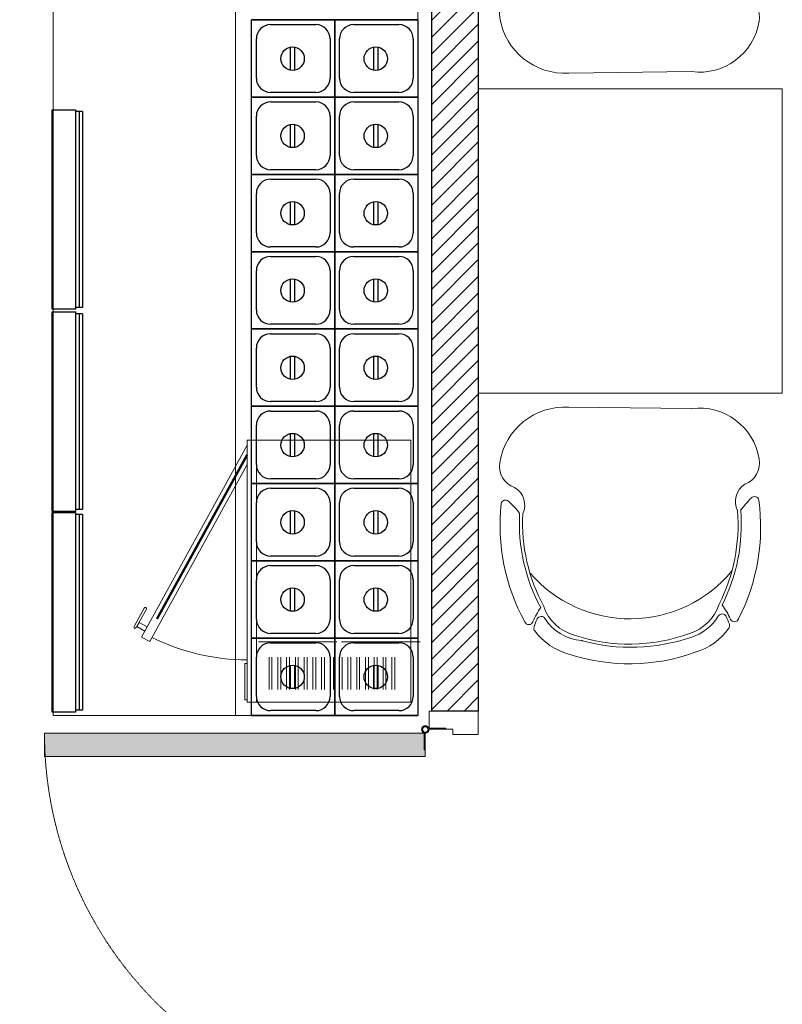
# Model space of a CAD drawing. Header units: millimetres. Extents: x 69858 to 162505, y 5570 to 25972.
# Tile 30 of 53: x 73424 to 75054, y 13651 to 15755. Entities that reach past the tile are written whole.
import ezdxf

# ---------------------------------------------------------------- set-up
doc = ezdxf.new("R2010")
doc.units = ezdxf.units.MM
doc.header["$LTSCALE"] = 2.5
for name, pattern in [('DASHDOT2', [0.5, 0.25, -0.125, 0, -0.125]), ('DASHED', [19.05, 12.7, -6.35]), ('HIDDEN2 IDS', [1.666875, 1.11125, -0.555625])]:
    doc.linetypes.add(name, pattern=pattern)
for name, color, linetype in [('Arch', 7, 'Continuous'), ('EQUI.', 4, 'Continuous'), ('kitchen equip1', 8, 'Continuous')]:
    doc.layers.add(name, color=color, linetype=linetype)
for name, color, linetype, lineweight in [('CKD Equipments', 252, 'Continuous', 0), ('Equipments CKD', 252, 'Continuous', 0), ('FURNITURES', 30, 'Continuous', 15), ('HATCH LIGHT', 250, 'Continuous', 0), ('HATCH MEDIUM', 251, 'Continuous', 5), ('K Equipment', 30, 'Continuous', 9), ('WALL', 132, 'Continuous', 25)]:
    doc.layers.add(name, color=color, linetype=linetype, lineweight=lineweight)

# ---------------------------------------------------------------- blocks, each defined once
blk = doc.blocks.new('*U10')
h = blk.add_hatch(color=252)
h.paths.add_polyline_path([(-0.0025, 0.0153, 0.724863), (-0.0025, 0), (-0.0025, -0.036), (-0.0005, -0.036), (-0.0005, -0.0004, 1.209796)])
h.paths.add_polyline_path([(-0.006, 0.0076, -1), (0.006, 0.0076, -1)], flags=16)
blk.add_hatch(color=252).paths.add_polyline_path([(0.0076, 0.0101, -0.06361), (0.008, 0.0081), (0.0436, 0.0081), (0.0436, 0.0101)])
blk.add_lwpolyline([(-0.0025, 0.0153, 0.723917), (-0.0025, 0), (-0.0025, -0.036), (-0.0005, -0.036), (-0.0005, -0.0004, 1.209796), (-0.0025, 0.0153)], format="xyb")
blk.add_lwpolyline([(0.008, 0.0081), (0.0436, 0.0081), (0.0436, 0.0101), (0.0076, 0.0101)])
blk.add_circle((0, 0.0076), 0.00604)
blk = doc.blocks.new('*U101')
h = blk.add_hatch(color=8)
h.dxf.hatch_style = 1
h.paths.add_polyline_path([(47.5, -8.5), (47.5, -822), (97.5, -822), (97.5, -8.5)])
at = {"color": 8}
for points in [[(50, 51), (50, 105), (0, 105), (0, 0), (39, 0), (39, 51), (50, 51)], [(850, 51), (850, 105), (900, 105), (900, 0), (861, 0), (861, 51), (850, 51)]]:
    blk.add_lwpolyline(points, dxfattribs=at)
blk.add_lwpolyline([(47.5, -8.5), (47.5, -822), (97.5, -822), (97.5, -8.5)], close=True, dxfattribs=at)
at = {"color": 8, "linetype": 'HIDDEN2 IDS', "ltscale": 0.5}
blk.add_arc((47.5, -8.5), 813.5, 270.0015, 0.5307, dxfattribs=at)
at = {"color": 8, "xscale": -1000, "yscale": 1000, "zscale": 1000, "rotation": 180}
blk.add_blockref('*U10', (39.5, -0.4), dxfattribs=at)
blk = doc.blocks.new('04P-CH~1')
at = {"layer": 'FURNITURES', "color": 8}
blk.add_line((-0.6031, 0.6002), (-0.3259, 0.597), dxfattribs=at)
for centre, radius, start, end in [((-0.6123, 0.4516), 0.1489, 86.4583, 170.8444), ((-0.3081, 0.4618), 0.1363, 9.1324, 97.5079), ((-0.7092, 0.4672), 0.0508, 170.8444, 251.0023), ((-0.2234, 0.474), 0.0508, 290.5941, 10.752), ((-0.181, 0.3871), 0.0464, 121.9243, 206.893), ((-0.7491, 0.3792), 0.0464, 334.7034, 59.6721), ((-0.3026, 0.3344), 0.456, 173.9296, 208.6243), ((-0.7462, 0.3807), 0.01, 46.5664, 168.9611), ((-0.9103, 0.2073), 0.2488, 38.0132, 46.5664), ((-0.6261, 0.3299), 0.456, 332.972, 7.6668), ((-0.0151, 0.2198), 0.2488, 135.03, 143.5831), ((-0.184, 0.3885), 0.01, 12.6352, 135.03), ((-0.3125, 0.3391), 0.4025, 176.9457, 208.3688), ((-0.3123, 0.339), 0.3954, 177.0537, 208.5232), ((-0.6165, 0.3348), 0.3954, 333.0732, 4.5427), ((-0.6164, 0.3348), 0.4025, 333.2275, 4.6507), ((-0.465, 0.421), 0.2985, 220.6848, 320.3883), ((-0.3595, 0.1854), 0.1, 286.8249, 342.7306), ((-0.5509, 0.0634), 0.1433, 143.887, 158.5326), ((-0.5651, 0.1825), 0.1, 198.8658, 254.7715), ((-0.2571, 0.1237), 0.01, 27.0243, 148.9208), ((-0.3704, 0.0659), 0.1433, 23.0638, 37.7094), ((-0.6935, 0.1195), 0.01, 200.826, 338.5326), ((-0.5509, 0.0634), 0.1371, 154.5721, 162.6985), ((-0.6657, 0.118), 0.01, 32.6756, 154.5721), ((-0.5651, 0.1825), 0.1095, 212.6756, 265.1902), ((-0.3595, 0.1854), 0.1095, 286.8249, 328.9208), ((-0.3704, 0.0659), 0.1371, 18.8979, 27.0243), ((-0.2294, 0.126), 0.01, 203.0638, 340.7704), ((-0.6722, 0.1012), 0.01, 162.6985, 217.1873), ((-0.5651, 0.1825), 0.1445, 217.1873, 254.7715), ((-0.4661, 0.4573), 0.3918, 251.3562, 290.2402), ((-0.3595, 0.1854), 0.1445, 286.8249, 324.409), ((-0.2501, 0.1071), 0.01, 324.409, 18.8979), ((-0.5751, 0.0635), 0.01, 75.1708, 85.1902), ((-0.4624, 0.4792), 0.4208, 254.8305, 288.6631), ((-0.4661, 0.456), 0.435, 251.649, 289.9474)]:
    blk.add_arc(centre, radius, start, end, dxfattribs=at)
blk = doc.blocks.new('SAA311A')
at = {"color": 8}
for p, q in [((8868, -106.88), (8874.92, -106.88)), ((8868, -107.5), (8874.92, -107.5)), ((8868, -108.75), (8874.92, -108.75)), ((8868, -109.37), (8874.92, -109.37)), ((8868, -110.62), (8874.92, -110.62)), ((8868, -111.25), (8874.92, -111.25)), ((8868, -112.5), (8874.92, -112.5)), ((8868, -113.12), (8874.92, -113.12)), ((8868, -114.38), (8874.92, -114.38)), ((8868, -115), (8874.92, -115)), ((8868, -116.25), (8874.92, -116.25)), ((8868, -116.87), (8874.92, -116.87)), ((8868, -118.12), (8874.92, -118.12)), ((8868, -118.75), (8874.92, -118.75)), ((8868, -120), (8874.92, -120)), ((8868, -120.62), (8874.92, -120.62)), ((8868, -121.88), (8874.92, -121.88)), ((8868, -122.5), (8874.92, -122.5)), ((8868, -123.75), (8874.92, -123.75)), ((8868, -124.37), (8874.92, -124.37)), ((8868, -125.62), (8874.92, -125.62)), ((8868, -126.25), (8874.92, -126.25)), ((8868, -127.5), (8874.92, -127.5)), ((8868, -128.12), (8874.92, -128.12)), ((8868, -129.38), (8874.92, -129.38)), ((8868, -130), (8874.92, -130)), ((8868, -131.25), (8874.92, -131.25)), ((8868, -131.87), (8874.92, -131.87)), ((8868, -133.12), (8874.92, -133.12)), ((8868, -133.75), (8874.92, -133.75)), ((8822.72, -138.42), (8863.74, -160.99)), ((8826.85, -138.42), (8864.7, -159.24)), ((8863.74, -160.99), (8864.7, -159.24))]:
    blk.add_line(p, q, dxfattribs=at)
for points in [[(8877.66, -138.42), (8821.66, -138.42), (8821.66, -103.42), (8877.66, -103.42)], [(8877.66, -138.42), (8821.66, -138.42), (8821.66, -136.43), (8877.66, -136.43)], [(8862.43, -160.27), (8861.47, -162.01), (8860.6, -161.53), (8861.56, -159.79)]]:
    blk.add_lwpolyline(points, close=True, dxfattribs=at)
at = {"color": 8, "const_width": 0.498}
blk.add_lwpolyline([(8859.86, -157.71), (8824.79, -138.42)], dxfattribs=at)
at = {"color": 8}
blk.add_lwpolyline([(8869.4, -138.42), (8869.4, -138.92), (8877.12, -138.92), (8877.12, -138.42)], dxfattribs=at)
blk.add_lwpolyline([(8861.79, -162.47), (8861.79, -162.47, -0.414214), (8861.45, -162.57), (8857.53, -160.41, -0.414214), (8857.43, -160.07), (8857.43, -160.07, -0.414214), (8857.77, -159.97), (8861.69, -162.13, -0.414214)], format="xyb", close=True, dxfattribs=at)
blk.add_arc((8822.72, -138.42), 45.86, 333.619, 0, dxfattribs=at)
blk = doc.blocks.new('ARCH')
at = {"layer": 'HATCH LIGHT'}
h = blk.add_hatch(dxfattribs=at)
h.set_pattern_fill('ANSI31', color=8, scale=8)
h.set_pattern_definition([(45, (28372.406, 2544.914), (-17.960512, 17.960512), [])])
h.paths.add_polyline_path([(118320.8, 13310.6), (115720.8, 13310.6), (115720.8, 13210.6), (118220.8, 13210.6), (118220.8, 11710.6), (118220.8, 11410.6), (118320.8, 11410.6)])
at = {"layer": 'CKD Equipments', "color": 8}
for points in [[(117412.1, 13201.3), (117412.1, 11401.3), (118192.1, 11401.3), (118192.1, 13201.3), (117412.1, 13201.3)], [(117802.1, 13201.3), (117802.1, 11401.3)]]:
    blk.add_lwpolyline(points, dxfattribs=at)
at = {"layer": 'EQUI.', "color": 8}
for p, q in [((117836.5, 12887.2), (118014.3, 12887.2)), ((117836.5, 12722.1), (117836.5, 12887.2)), ((117836.5, 12887.2), (118014.3, 12887.2)), ((117836.5, 12887.2), (118014.3, 12887.2)), ((118014.3, 12887.2), (117836.5, 12887.2)), ((117877.1, 12877), (117973.7, 12877)), ((117877.1, 12877), (117973.7, 12877)), ((118014.3, 12887.2), (118192.1, 12887.2)), ((118014.3, 12722.1), (118014.3, 12887.2)), ((118014.3, 12887.2), (118192.1, 12887.2)), ((118014.3, 12887.2), (118192.1, 12887.2)), ((118192.1, 12887.2), (118014.3, 12887.2)), ((118014.3, 12887.2), (118014.3, 12722.1)), ((118054.9, 12877), (118151.5, 12877)), ((118054.9, 12877), (118151.5, 12877)), ((118192.1, 12887.2), (118192.1, 12722.1)), ((117846.7, 12762.7), (117846.7, 12846.5)), ((118004.1, 12846.5), (118004.1, 12762.7)), ((118024.5, 12762.7), (118024.5, 12846.5)), ((118181.9, 12846.5), (118181.9, 12762.7)), ((117919.1, 12828.8), (117919.1, 12779.8)), ((117929.1, 12779.8), (117929.1, 12828.8)), ((118096.9, 12828.8), (118096.9, 12779.8)), ((118106.9, 12779.8), (118106.9, 12828.8)), ((117973.7, 12732.2), (117877.1, 12732.2)), ((118151.5, 12732.2), (118054.9, 12732.2)), ((117836.5, 12722.1), (118014.3, 12722.1)), ((117836.5, 12557), (117836.5, 12722.1)), ((117836.5, 12722.1), (118014.3, 12722.1)), ((118014.3, 12722.1), (117836.5, 12722.1)), ((117877.1, 12711.9), (117973.7, 12711.9)), ((118014.3, 12722.1), (118192.1, 12722.1)), ((118014.3, 12557), (118014.3, 12722.1)), ((118014.3, 12722.1), (118192.1, 12722.1)), ((118192.1, 12722.1), (118014.3, 12722.1)), ((118014.3, 12722.1), (118014.3, 12557)), ((118054.9, 12711.9), (118151.5, 12711.9)), ((118192.1, 12722.1), (118192.1, 12557)), ((117846.7, 12597.6), (117846.7, 12681.4)), ((118004.1, 12681.4), (118004.1, 12597.6)), ((118024.5, 12597.6), (118024.5, 12681.4)), ((118181.9, 12681.4), (118181.9, 12597.6)), ((117919.1, 12663.7), (117919.1, 12614.7)), ((117929.1, 12614.7), (117929.1, 12663.7)), ((118096.9, 12663.7), (118096.9, 12614.7)), ((118106.9, 12614.7), (118106.9, 12663.7)), ((117973.7, 12567.1), (117877.1, 12567.1)), ((118151.5, 12567.1), (118054.9, 12567.1)), ((117836.5, 12557), (118014.3, 12557)), ((117836.5, 12391.9), (117836.5, 12557)), ((117836.5, 12557), (118014.3, 12557)), ((118014.3, 12557), (117836.5, 12557)), ((117877.1, 12546.8), (117973.7, 12546.8)), ((118014.3, 12557), (118192.1, 12557)), ((118014.3, 12391.9), (118014.3, 12557)), ((118014.3, 12557), (118192.1, 12557)), ((118192.1, 12557), (118014.3, 12557)), ((118014.3, 12557), (118014.3, 12391.9)), ((118054.9, 12546.8), (118151.5, 12546.8)), ((118192.1, 12557), (118192.1, 12391.9)), ((117846.7, 12432.5), (117846.7, 12516.3)), ((117919.1, 12498.6), (117919.1, 12449.6)), ((117929.1, 12449.6), (117929.1, 12498.6)), ((118004.1, 12516.3), (118004.1, 12432.5)), ((118024.5, 12432.5), (118024.5, 12516.3)), ((118096.9, 12498.6), (118096.9, 12449.6)), ((118106.9, 12449.6), (118106.9, 12498.6)), ((118181.9, 12516.3), (118181.9, 12432.5)), ((117836.5, 12391.9), (118014.3, 12391.9)), ((117836.5, 12226.8), (117836.5, 12391.9)), ((117836.5, 12391.9), (118014.3, 12391.9)), ((118014.3, 12391.9), (117836.5, 12391.9)), ((117973.7, 12402), (117877.1, 12402)), ((118014.3, 12391.9), (118192.1, 12391.9)), ((118014.3, 12226.8), (118014.3, 12391.9)), ((118014.3, 12391.9), (118192.1, 12391.9)), ((118192.1, 12391.9), (118014.3, 12391.9)), ((118014.3, 12391.9), (118014.3, 12226.8)), ((118151.5, 12402), (118054.9, 12402)), ((118192.1, 12391.9), (118192.1, 12226.8)), ((117877.1, 12381.7), (117973.7, 12381.7)), ((118054.9, 12381.7), (118151.5, 12381.7)), ((117846.7, 12267.4), (117846.7, 12351.2)), ((118004.1, 12351.2), (118004.1, 12267.4)), ((118024.5, 12267.4), (118024.5, 12351.2)), ((118181.9, 12351.2), (118181.9, 12267.4)), ((117919.1, 12333.5), (117919.1, 12284.5)), ((117929.1, 12284.5), (117929.1, 12333.5)), ((118096.9, 12333.5), (118096.9, 12284.5)), ((118106.9, 12284.5), (118106.9, 12333.5)), ((117836.5, 12226.8), (118014.3, 12226.8)), ((117836.5, 12061.7), (117836.5, 12226.8)), ((117836.5, 12226.8), (118014.3, 12226.8)), ((118014.3, 12226.8), (117836.5, 12226.8)), ((117973.7, 12236.9), (117877.1, 12236.9)), ((118014.3, 12226.8), (118192.1, 12226.8)), ((118014.3, 12061.7), (118014.3, 12226.8)), ((118014.3, 12226.8), (118192.1, 12226.8)), ((118192.1, 12226.8), (118014.3, 12226.8)), ((118014.3, 12226.8), (118014.3, 12061.7)), ((118151.5, 12236.9), (118054.9, 12236.9)), ((118192.1, 12226.8), (118192.1, 12061.7)), ((117877.1, 12216.6), (117973.7, 12216.6)), ((118054.9, 12216.6), (118151.5, 12216.6)), ((117846.7, 12102.3), (117846.7, 12186.1)), ((118004.1, 12186.1), (118004.1, 12102.3)), ((118024.5, 12102.3), (118024.5, 12186.1)), ((118181.9, 12186.1), (118181.9, 12102.3)), ((117919.1, 12168.4), (117919.1, 12119.4)), ((117929.1, 12119.4), (117929.1, 12168.4)), ((118096.9, 12168.4), (118096.9, 12119.4)), ((118106.9, 12119.4), (118106.9, 12168.4)), ((117836.5, 12061.7), (118014.3, 12061.7)), ((117836.5, 11896.6), (117836.5, 12061.7)), ((117836.5, 12061.7), (118014.3, 12061.7)), ((118014.3, 12061.7), (117836.5, 12061.7)), ((117973.7, 12071.8), (117877.1, 12071.8)), ((118014.3, 12061.7), (118192.1, 12061.7)), ((118014.3, 11896.6), (118014.3, 12061.7)), ((118014.3, 12061.7), (118192.1, 12061.7)), ((118192.1, 12061.7), (118014.3, 12061.7)), ((118014.3, 12061.7), (118014.3, 11896.6)), ((118151.5, 12071.8), (118054.9, 12071.8)), ((118192.1, 12061.7), (118192.1, 11896.6)), ((117877.1, 12051.5), (117973.7, 12051.5)), ((118054.9, 12051.5), (118151.5, 12051.5)), ((117846.7, 11937.2), (117846.7, 12021)), ((118004.1, 12021), (118004.1, 11937.2)), ((118024.5, 11937.2), (118024.5, 12021)), ((118181.9, 12021), (118181.9, 11937.2)), ((117919.1, 12003.3), (117919.1, 11954.3)), ((117929.1, 11954.3), (117929.1, 12003.3)), ((118096.9, 12003.3), (118096.9, 11954.3)), ((118106.9, 11954.3), (118106.9, 12003.3)), ((117973.7, 11906.7), (117877.1, 11906.7)), ((118151.5, 11906.7), (118054.9, 11906.7)), ((117836.5, 11896.6), (118014.3, 11896.6)), ((117836.5, 11731.5), (117836.5, 11896.6)), ((117836.5, 11896.6), (118014.3, 11896.6)), ((118014.3, 11896.6), (117836.5, 11896.6)), ((117877.1, 11886.4), (117973.7, 11886.4)), ((118014.3, 11896.6), (118192.1, 11896.6)), ((118014.3, 11731.5), (118014.3, 11896.6)), ((118014.3, 11896.6), (118192.1, 11896.6)), ((118192.1, 11896.6), (118014.3, 11896.6)), ((118014.3, 11896.6), (118014.3, 11731.5)), ((118054.9, 11886.4), (118151.5, 11886.4)), ((118192.1, 11896.6), (118192.1, 11731.5)), ((117846.7, 11772.1), (117846.7, 11855.9)), ((118004.1, 11855.9), (118004.1, 11772.1)), ((118024.5, 11772.1), (118024.5, 11855.9)), ((118181.9, 11855.9), (118181.9, 11772.1)), ((117919.1, 11838.2), (117919.1, 11789.2)), ((117929.1, 11789.2), (117929.1, 11838.2)), ((118096.9, 11838.2), (118096.9, 11789.2)), ((118106.9, 11789.2), (118106.9, 11838.2)), ((117973.7, 11741.6), (117877.1, 11741.6)), ((117973.7, 11741.6), (117877.1, 11741.6)), ((118151.5, 11741.6), (118054.9, 11741.6)), ((118151.5, 11741.6), (118054.9, 11741.6)), ((117836.5, 11731.5), (118014.3, 11731.5)), ((117836.5, 11731.5), (118014.3, 11731.5)), ((118014.3, 11731.5), (117836.5, 11731.5)), ((117836.5, 11731.5), (118014.3, 11731.5)), ((117836.5, 11566.4), (117836.5, 11731.5)), ((117836.5, 11731.5), (118014.3, 11731.5)), ((118014.3, 11731.5), (117836.5, 11731.5)), ((117877.1, 11721.3), (117973.7, 11721.3)), ((118014.3, 11731.5), (118192.1, 11731.5)), ((118014.3, 11731.5), (118192.1, 11731.5)), ((118192.1, 11731.5), (118014.3, 11731.5)), ((118014.3, 11731.5), (118192.1, 11731.5)), ((118014.3, 11566.4), (118014.3, 11731.5)), ((118014.3, 11731.5), (118192.1, 11731.5)), ((118192.1, 11731.5), (118014.3, 11731.5)), ((118014.3, 11731.5), (118014.3, 11566.4)), ((118054.9, 11721.3), (118151.5, 11721.3)), ((118192.1, 11731.5), (118192.1, 11566.4)), ((117846.7, 11607), (117846.7, 11690.8)), ((118004.1, 11690.8), (118004.1, 11607)), ((118024.5, 11607), (118024.5, 11690.8)), ((118181.9, 11690.8), (118181.9, 11607)), ((117919.1, 11673.1), (117919.1, 11624.1)), ((117929.1, 11624.1), (117929.1, 11673.1)), ((118096.9, 11673.1), (118096.9, 11624.1)), ((118106.9, 11624.1), (118106.9, 11673.1)), ((117973.7, 11576.5), (117877.1, 11576.5)), ((118151.5, 11576.5), (118054.9, 11576.5)), ((117836.5, 11566.4), (118014.3, 11566.4)), ((117836.5, 11566.4), (118014.3, 11566.4)), ((118014.3, 11566.4), (117836.5, 11566.4)), ((117836.5, 11566.4), (118014.3, 11566.4)), ((117836.5, 11566.4), (118014.3, 11566.4)), ((118014.3, 11566.4), (117836.5, 11566.4)), ((117836.5, 11566.4), (118014.3, 11566.4)), ((117836.5, 11401.3), (117836.5, 11566.4)), ((117836.5, 11566.4), (118014.3, 11566.4)), ((118014.3, 11566.4), (117836.5, 11566.4)), ((117877.1, 11556.2), (117973.7, 11556.2)), ((118014.3, 11566.4), (118192.1, 11566.4)), ((118014.3, 11566.4), (118192.1, 11566.4)), ((118192.1, 11566.4), (118014.3, 11566.4)), ((118014.3, 11566.4), (118192.1, 11566.4)), ((118014.3, 11566.4), (118192.1, 11566.4)), ((118192.1, 11566.4), (118014.3, 11566.4)), ((118014.3, 11566.4), (118192.1, 11566.4)), ((118014.3, 11401.3), (118014.3, 11566.4)), ((118014.3, 11566.4), (118192.1, 11566.4)), ((118192.1, 11566.4), (118014.3, 11566.4)), ((118014.3, 11566.4), (118014.3, 11401.3)), ((118054.9, 11556.2), (118151.5, 11556.2)), ((118192.1, 11566.4), (118192.1, 11401.3)), ((117846.7, 11441.9), (117846.7, 11525.7)), ((117919.1, 11508), (117919.1, 11459)), ((117929.1, 11459), (117929.1, 11508)), ((118004.1, 11525.7), (118004.1, 11441.9)), ((118024.5, 11441.9), (118024.5, 11525.7)), ((118096.9, 11508), (118096.9, 11459)), ((118106.9, 11459), (118106.9, 11508)), ((118181.9, 11525.7), (118181.9, 11441.9)), ((117973.7, 11411.4), (117877.1, 11411.4)), ((118151.5, 11411.4), (118054.9, 11411.4)), ((117836.5, 11401.3), (118014.3, 11401.3)), ((117836.5, 11401.3), (118014.3, 11401.3)), ((118014.3, 11401.3), (117836.5, 11401.3)), ((118014.3, 11401.3), (118192.1, 11401.3)), ((118014.3, 11401.3), (118192.1, 11401.3)), ((118192.1, 11401.3), (118014.3, 11401.3))]:
    blk.add_line(p, q, dxfattribs=at)
for centre in [(117924.1, 12804.3), (118101.9, 12804.3), (117924.1, 12639.2), (118101.9, 12639.2), (117924.1, 12474.1), (118101.9, 12474.1), (117924.1, 12309), (118101.9, 12309), (117924.1, 12143.9), (118101.9, 12143.9), (117924.1, 11978.8), (118101.9, 11978.8), (117924.1, 11813.7), (118101.9, 11813.7), (117924.1, 11648.6), (118101.9, 11648.6), (117924.1, 11483.5), (118101.9, 11483.5)]:
    blk.add_circle(centre, 25, dxfattribs=at)
for centre, start, end in [((117877.1, 12846.5), 90, 180), ((117973.7, 12846.5), 0, 90), ((118054.9, 12846.5), 90, 180), ((118151.5, 12846.5), 0, 90), ((117877.1, 12762.7), 180, 270), ((117973.7, 12762.7), 270, 0), ((118054.9, 12762.7), 180, 270), ((118151.5, 12762.7), 270, 0), ((117877.1, 12681.4), 90, 180), ((117973.7, 12681.4), 0, 90), ((118054.9, 12681.4), 90, 180), ((118151.5, 12681.4), 0, 90), ((117877.1, 12597.6), 180, 270), ((117973.7, 12597.6), 270, 0), ((118054.9, 12597.6), 180, 270), ((118151.5, 12597.6), 270, 0), ((117877.1, 12516.3), 90, 180), ((117973.7, 12516.3), 0, 90), ((118054.9, 12516.3), 90, 180), ((118151.5, 12516.3), 0, 90), ((117877.1, 12432.5), 180, 270), ((117973.7, 12432.5), 270, 0), ((118054.9, 12432.5), 180, 270), ((118151.5, 12432.5), 270, 0), ((117877.1, 12351.2), 90, 180), ((117973.7, 12351.2), 0, 90), ((118054.9, 12351.2), 90, 180), ((118151.5, 12351.2), 0, 90), ((117877.1, 12267.4), 180, 270), ((117973.7, 12267.4), 270, 0), ((118054.9, 12267.4), 180, 270), ((118151.5, 12267.4), 270, 0), ((117877.1, 12186.1), 90, 180), ((117973.7, 12186.1), 0, 90), ((118054.9, 12186.1), 90, 180), ((118151.5, 12186.1), 0, 90), ((117877.1, 12102.3), 180, 270), ((117973.7, 12102.3), 270, 0), ((118054.9, 12102.3), 180, 270), ((118151.5, 12102.3), 270, 0), ((117877.1, 12021), 90, 180), ((117973.7, 12021), 0, 90), ((118054.9, 12021), 90, 180), ((118151.5, 12021), 0, 90), ((117877.1, 11937.2), 180, 270), ((117973.7, 11937.2), 270, 0), ((118054.9, 11937.2), 180, 270), ((118151.5, 11937.2), 270, 0), ((117877.1, 11855.9), 90, 180), ((117973.7, 11855.9), 0, 90), ((118054.9, 11855.9), 90, 180), ((118151.5, 11855.9), 0, 90), ((117877.1, 11772.1), 180, 270), ((117973.7, 11772.1), 270, 0), ((118054.9, 11772.1), 180, 270), ((118151.5, 11772.1), 270, 0), ((117877.1, 11690.8), 90, 180), ((117973.7, 11690.8), 0, 90), ((118054.9, 11690.8), 90, 180), ((118151.5, 11690.8), 0, 90), ((117877.1, 11607), 180, 270), ((117973.7, 11607), 270, 0), ((118054.9, 11607), 180, 270), ((118151.5, 11607), 270, 0), ((117877.1, 11525.7), 90, 180), ((117973.7, 11525.7), 0, 90), ((118054.9, 11525.7), 90, 180), ((118151.5, 11525.7), 0, 90), ((117877.1, 11441.9), 180, 270), ((117973.7, 11441.9), 270, 0), ((118054.9, 11441.9), 180, 270), ((118151.5, 11441.9), 270, 0)]:
    blk.add_arc(centre, 30.5, start, end, dxfattribs=at)
at = {"layer": 'Equipments CKD', "color": 8}
for p, q in [((117851.1, 11558.7), (118018.9, 11558.7)), ((118018.9, 11558.7), (117851.1, 11558.7)), ((118028.9, 11558.7), (118196.7, 11558.7)), ((118196.7, 11558.7), (118028.9, 11558.7))]:
    blk.add_line(p, q, dxfattribs=at)
at = {"layer": 'FURNITURES', "color": 8}
blk.add_lwpolyline([(118970.8, 12090), (118970.8, 12740), (118320.8, 12740), (118320.8, 12090)], close=True, dxfattribs=at)
at = {"layer": 'kitchen equip1', "color": 8, "linetype": 'DASHED', "ltscale": 25}
for p, q in [((117475.4, 12691.4), (117460.4, 12691.4)), ((117467.9, 12691.4), (117467.9, 12272.8)), ((117475.4, 12691.4), (117475.4, 12272.8)), ((117475.4, 12272.8), (117460.4, 12272.8)), ((117475.4, 12259.5), (117460.4, 12259.5)), ((117467.9, 12259.5), (117467.9, 11840.9)), ((117475.4, 12259.5), (117475.4, 11840.9)), ((117475.4, 11840.9), (117460.4, 11840.9)), ((117475.4, 11830.7), (117460.4, 11830.7)), ((117467.9, 11830.7), (117467.9, 11412.1)), ((117475.4, 11830.7), (117475.4, 11412.1)), ((117475.4, 11412.1), (117460.4, 11412.1))]:
    blk.add_line(p, q, dxfattribs=at)
for points in [[(117460.4, 12695.1), (117460.4, 12269.1), (117410.4, 12269.1), (117410.4, 12695.1)], [(117460.4, 12263.2), (117460.4, 11837.2), (117410.4, 11837.2), (117410.4, 12263.2)], [(117460.4, 11834.4), (117460.4, 11408.4), (117410.4, 11408.4), (117410.4, 11834.4)]]:
    blk.add_lwpolyline(points, close=True, dxfattribs=at)
at = {"layer": 'WALL', "color": 8}
for p, q in [((118320.8, 13310.6), (118320.8, 11410.6)), ((118220.8, 13210.6), (118220.8, 11410.6)), ((118320.8, 11410.6), (118220.8, 11410.6))]:
    blk.add_line(p, q, dxfattribs=at)
at = {"layer": 'FURNITURES', "color": 8, "xscale": -946.5666576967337, "yscale": 946.5666576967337, "zscale": 946.5666576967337, "rotation": 180}
blk.add_blockref('04P-CH~1', (119085.5, 13341.7), dxfattribs=at)
at = {"layer": 'FURNITURES', "color": 8, "xscale": 946.5666576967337, "yscale": 946.5666576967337, "zscale": 946.5666576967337}
blk.add_blockref('04P-CH~1', (119085.5, 11491.5), dxfattribs=at)
at = {"layer": 'HATCH MEDIUM', "color": 8, "extrusion": (0, 0, -1), "xscale": -1, "zscale": -1, "rotation": 89.99970790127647}
blk.add_blockref('*U101', (-118215.8, 11410.6), dxfattribs=at)
at = {"layer": 'K Equipment', "color": 8, "linetype": 'DASHDOT2', "lineweight": 5, "ltscale": 2, "xscale": 10, "yscale": 10, "zscale": 10, "rotation": 270}
blk.add_blockref('SAA311A', (119211.2, 100205.8), dxfattribs=at)

msp = doc.modelspace()

# ---------------------------------------------------------------- block references
at = {"layer": 'Arch'}
msp.add_blockref('ARCH', (-43916.7, 2867), dxfattribs=at)

doc.saveas('drawing.dxf')
